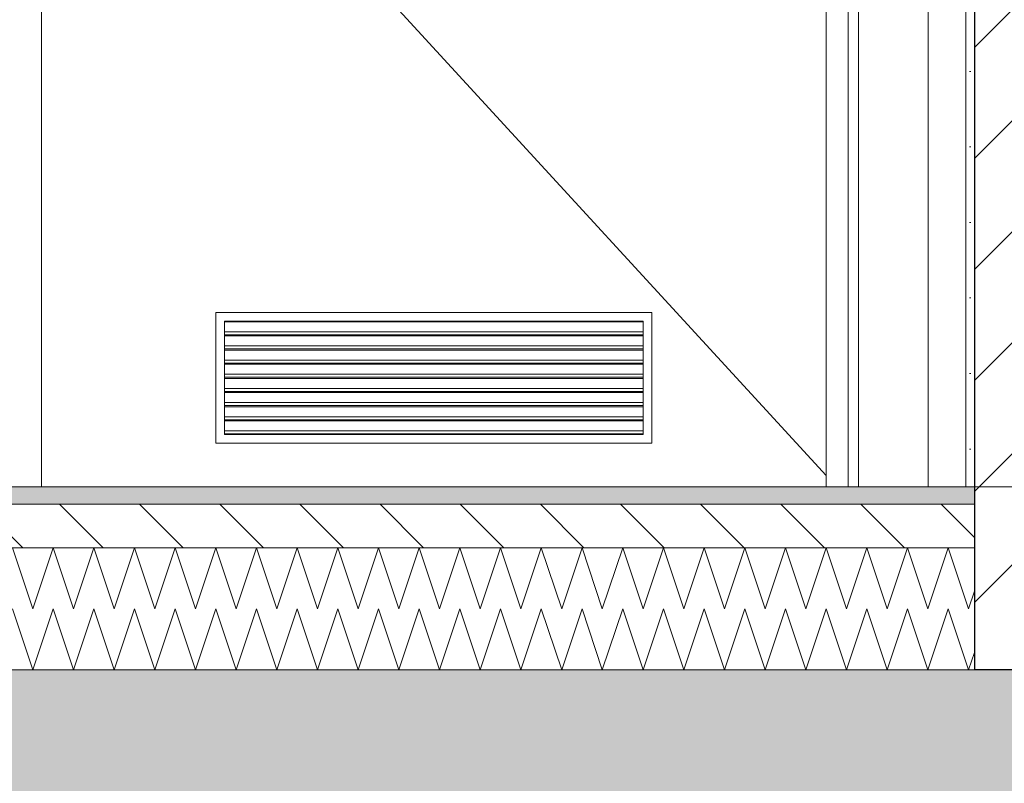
# Model space of a CAD drawing. Header units: millimetres. Extents: x 58537 to 97688, y -8921 to 14216.
# Tile 100 of 189: x 69285 to 70414, y -340 to 536. Entities that reach past the tile are written whole.
import ezdxf

# ---------------------------------------------------------------- set-up
doc = ezdxf.new("R2010")
doc.units = ezdxf.units.MM
doc.header["$MEASUREMENT"] = 0
doc.linetypes.add('Przerywana', pattern=[240, 120, -120])
doc.linetypes.add('Wipeout_Contour', pattern=[1000, 0, -1000])
for name, color, linetype, lineweight, true_color in [('0_Nr_pióra__85', 7, 'Continuous', 13, 0x80c2ff), ('Nowe_A-Wymiary-Zewnętrzne_Nr_pióra__45', 7, 'Continuous', 15, 0x40a5ff), ('Nowe_A-Wymiary-Zewnętrzne_Nr_pióra__85', 7, 'Continuous', 13, 0x80c2ff)]:
    doc.layers.add(name, color=color, linetype=linetype, lineweight=lineweight, true_color=true_color)
for name, color, linetype in [('Nowe_A-Posadzki', 7, 'Continuous'), ('Nowe_A-Płyta-Grunt', 7, 'Continuous'), ('Nowe_A-Wymiary-Zewnętrzne', 7, 'Continuous'), ('Nowe_A-Ściany-Działowe', 7, 'Continuous'), ('Nowe_Drzwi Archicad', 7, 'Continuous')]:
    doc.layers.add(name, color=color, linetype=linetype)
for name, color, linetype, lineweight in [('Nowe_A-Posadzki_Nr_pióra__174', 7, 'Continuous', 5), ('Nowe_A-Posadzki_Nr_pióra__9', 7, 'Continuous', 13), ('Nowe_A-Płyta-Grunt_Nr_pióra__174', 7, 'Continuous', 5), ('Nowe_A-Płyta-Grunt_Nr_pióra__9', 7, 'Continuous', 13), ('Nowe_A-Wymiary-Zewnętrzne_Nr_pióra__46', 5, 'Continuous', 15), ('Nowe_A-Ściany-Działowe_Nr_pióra__27', 7, 'Continuous', 25), ('Nowe_A-Ściany-Działowe_Nr_pióra__47', 7, 'Continuous', 15), ('Nowe_Drzwi Archicad_Nr_pióra__3', 7, 'Continuous', 13)]:
    doc.layers.add(name, color=color, linetype=linetype, lineweight=lineweight)
doc.styles.add('STYL_AUTOMATYCZNY_2', font='arial.ttf')
doc.dimstyles.new('STYL_AUTOMATYCZNY__1', dxfattribs={"dimtxt": 125, "dimasz": 47.5, "dimexe": 0.18, "dimexo": 20, "dimgap": 0, "dimtad": 1, "dimdec": 1, "dimlfac": 0.1, "dimzin": 0, "dimdsep": 46, "dimtxsty": 'STYL_AUTOMATYCZNY_2', "dimblk": 'ARROWHEAD_11', "dimblk1": 'ARROWHEAD_11', "dimblk2": 'ARROWHEAD_11', "dimcen": 0.09, "dimclrd": 256, "dimclre": 256, "dimclrt": 5, "dimadec": 1, "dimazin": 0, "dimtfac": 1, "dimtdec": 4, "dimtmove": 0, "dimatfit": 3, "dimfxl": 0, "dimtolj": 1, "dimtzin": 0, "dimarcsym": 0})

# ---------------------------------------------------------------- blocks, each defined once
blk = doc.blocks.new('ElemPrzekroju_85')
at = {"color": 254, "linetype": 'Wipeout_Contour', "lineweight": 0, "ltscale": 279041.320295}
blk.add_wipeout([(70000.1, 190), (69520.1, 190), (69520.1, 189.4), (70000.1, 189.4)], dxfattribs=at).dxf.layer = 'Nowe_A-Ściany-Działowe'
at = {"color": 254, "linetype": 'Wipeout_Contour', "lineweight": 0, "ltscale": 279041.154169}
blk.add_wipeout([(69520.1, 173.1), (70000.1, 173.1), (70000.1, 174.4), (69520.1, 174.4)], dxfattribs=at).dxf.layer = 'Nowe_A-Ściany-Działowe'
at = {"color": 254, "linetype": 'Wipeout_Contour', "lineweight": 0, "ltscale": 279040.999846}
blk.add_wipeout([(69520.1, 156.9), (70000.1, 156.9), (70000.1, 158.1), (69520.1, 158.1)], dxfattribs=at).dxf.layer = 'Nowe_A-Ściany-Działowe'
at = {"color": 254, "linetype": 'Wipeout_Contour', "lineweight": 0, "ltscale": 279040.860664}
blk.add_wipeout([(69520.1, 141.9), (69520.1, 140.6), (70000.1, 140.6), (70000.1, 141.9)], dxfattribs=at).dxf.layer = 'Nowe_A-Ściany-Działowe'
at = {"color": 254, "linetype": 'Wipeout_Contour', "lineweight": 0, "ltscale": 279040.736623}
blk.add_wipeout([(69520.1, 125.6), (69520.1, 124.4), (70000.1, 124.4), (70000.1, 125.6)], dxfattribs=at).dxf.layer = 'Nowe_A-Ściany-Działowe'
at = {"color": 254, "linetype": 'Wipeout_Contour', "lineweight": 0, "ltscale": 279040.627723}
blk.add_wipeout([(70000.1, 109.4), (69520.1, 109.4), (69520.1, 108.1), (70000.1, 108.1)], dxfattribs=at).dxf.layer = 'Nowe_A-Ściany-Działowe'
at = {"color": 254, "linetype": 'Wipeout_Contour', "lineweight": 0, "ltscale": 279040.533965}
blk.add_wipeout([(69520.1, 91.9), (70000.1, 91.9), (70000.1, 93.1), (69520.1, 93.1)], dxfattribs=at).dxf.layer = 'Nowe_A-Ściany-Działowe'
at = {"color": 254, "linetype": 'Wipeout_Contour', "lineweight": 0, "ltscale": 279040.455348}
blk.add_wipeout([(70000.1, 76.9), (69520.1, 76.9), (69520.1, 75.6), (70000.1, 75.6)], dxfattribs=at).dxf.layer = 'Nowe_A-Ściany-Działowe'
at = {"color": 254, "linetype": 'Wipeout_Contour', "lineweight": 0, "ltscale": 279040.39292}
blk.add_wipeout([(69520.1, 60.6), (69520.1, 60), (70000.1, 60), (70000.1, 60.6)], dxfattribs=at).dxf.layer = 'Nowe_A-Ściany-Działowe'
blk = doc.blocks.new('ElemPrzekroju_86')
at = {"layer": 'Nowe_A-Ściany-Działowe', "linetype": 'Continuous', "lineweight": 0, "true_color": 0x000000}
h = blk.add_hatch(dxfattribs=at)
h.set_pattern_fill('Bloczki_ceramiczne', color=18, style=0, pattern_type=2)
h.set_pattern_definition([(45, (0, 0), (-63.63961, 63.63961), [])])
h.paths.add_polyline_path([(70380.1, 2550), (70380.1, 2540), (70380.1, 0), (70380.1, -210), (70495.1, -210), (70495.1, 2550)])
h = blk.add_hatch(dxfattribs=at)
h.set_pattern_fill('Tynk', color=18, style=0, pattern_type=2)
h.set_pattern_definition([(0, (0, 0), (0, 86.60254), [0, -50]), (0, (25, 43.3), (0, 86.60254), [0, -50])])
h.paths.add_polyline_path([(70380.1, 2540), (70370.1, 2540), (70370.1, 0), (70380.1, 0)])
at = {"layer": 'Nowe_A-Ściany-Działowe_Nr_pióra__27', "color": 7, "linetype": 'Continuous', "lineweight": 25}
blk.add_line((70495.1, -210), (70380.1, -210), dxfattribs=at)
at = {"layer": 'Nowe_A-Ściany-Działowe_Nr_pióra__27', "color": 7, "linetype": 'Continuous', "lineweight": 25, "flags": 128}
blk.add_lwpolyline([(70380.1, 2550), (70380.1, 2540), (70380.1, 0), (70380.1, -20), (70380.1, -70), (70380.1, -140), (70380.1, -210)], dxfattribs=at)
at = {"layer": 'Nowe_A-Ściany-Działowe_Nr_pióra__47', "color": 7, "linetype": 'Continuous', "lineweight": 15}
for p in [(70370.1, 2540), (70380.1, 0)]:
    blk.add_line(p, (70370.1, 0), dxfattribs=at)
blk = doc.blocks.new('ElemPrzekroju_90')
at = {"layer": 'Nowe_Drzwi Archicad_Nr_pióra__3', "color": 7, "linetype": 'Continuous', "lineweight": 13}
for p, q in [((69510.1, 50), (69510.1, 200)), ((69510.1, 200), (70010.1, 200)), ((70010.1, 200), (70010.1, 50)), ((70010.1, 50), (69510.1, 50))]:
    blk.add_line(p, q, dxfattribs=at)
at = {"color": 254, "linetype": 'Wipeout_Contour', "lineweight": 0, "ltscale": 281023.002088}
blk.add_wipeout([(70235.1, 2025), (70235.1, 0), (70247.1, 0), (70247.1, 2037)], dxfattribs=at).dxf.layer = 'Nowe_Drzwi Archicad'
at = {"color": 254, "linetype": 'Wipeout_Contour', "lineweight": 0, "ltscale": 277247.998308}
blk.add_wipeout([(69285.1, 0), (69310.1, 0), (69310.1, 2000), (69285.1, 2000)], dxfattribs=at).dxf.layer = 'Nowe_Drzwi Archicad'
at = {"color": 254, "linetype": 'Wipeout_Contour', "lineweight": 0, "ltscale": 279040.400284}
blk.add_wipeout([(70000.1, 60.6), (70000.1, 64.1), (69520.1, 64.1), (69520.1, 60.6)], dxfattribs=at).dxf.layer = 'Nowe_Drzwi Archicad'
at = {"layer": 'Nowe_Drzwi Archicad_Nr_pióra__3', "color": 7, "linetype": 'Continuous', "lineweight": 13}
blk.add_line((69310.1, 0), (69310.1, 2000), dxfattribs=at)
at = {"color": 254, "linetype": 'Wipeout_Contour', "lineweight": 0, "ltscale": 281209.671487}
blk.add_wipeout([(70327.1, 2117), (70247.1, 2037), (70247.1, 0), (70327.1, 0)], dxfattribs=at).dxf.layer = 'Nowe_Drzwi Archicad'
at = {"color": 254, "linetype": 'Wipeout_Contour', "lineweight": 0, "ltscale": 280947.238425}
blk.add_wipeout([(70210.1, 2000), (70210.1, 0), (70235.1, 0), (70235.1, 2000)], dxfattribs=at).dxf.layer = 'Nowe_Drzwi Archicad'
at = {"color": 254, "linetype": 'Wipeout_Contour', "lineweight": 0, "ltscale": 279040.429631}
blk.add_wipeout([(70000.1, 64.1), (70000.1, 75.6), (69520.1, 75.6), (69520.1, 64.1)], dxfattribs=at).dxf.layer = 'Nowe_Drzwi Archicad'
at = {"layer": 'Nowe_Drzwi Archicad_Nr_pióra__3', "color": 7, "linetype": 'Continuous', "lineweight": 13}
for p, q in [((70327.1, 0), (70327.1, 2117)), ((70247.1, 2037), (70247.1, 0)), ((70235.1, 2025), (70235.1, 0)), ((70210.1, 2000), (70210.1, 0)), ((70000.1, 64.1), (69520.1, 64.1)), ((69520.1, 60.6), (69520.1, 64.1)), ((69520.1, 60.6), (69520.1, 60)), ((70000.1, 60.6), (69520.1, 60.6)), ((69520.1, 60), (70000.1, 60)), ((70000.1, 60.6), (70000.1, 64.1)), ((70000.1, 60), (70000.1, 60.6))]:
    blk.add_line(p, q, dxfattribs=at)
at = {"color": 254, "linetype": 'Wipeout_Contour', "lineweight": 0, "ltscale": 279040.465977}
blk.add_wipeout([(70000.1, 76.9), (70000.1, 80.4), (69520.1, 80.4), (69520.1, 76.9)], dxfattribs=at).dxf.layer = 'Nowe_Drzwi Archicad'
at = {"layer": 'Nowe_Drzwi Archicad_Nr_pióra__3', "color": 7, "linetype": 'Continuous', "lineweight": 13}
for p, q in [((69520.1, 64.1), (69520.1, 71.7)), ((70000.1, 71.7), (70000.1, 64.1))]:
    blk.add_line(p, q, dxfattribs=at)
at = {"color": 254, "linetype": 'Wipeout_Contour', "lineweight": 0, "ltscale": 279040.502324}
blk.add_wipeout([(70000.1, 80.4), (70000.1, 91.9), (69520.1, 91.9), (69520.1, 80.4)], dxfattribs=at).dxf.layer = 'Nowe_Drzwi Archicad'
at = {"layer": 'Nowe_Drzwi Archicad_Nr_pióra__3', "color": 7, "linetype": 'Continuous', "lineweight": 13}
for p, q in [((70000.1, 80.4), (69520.1, 80.4)), ((69520.1, 76.9), (69520.1, 80.4)), ((70000.1, 76.9), (70000.1, 80.4)), ((69520.1, 76.9), (69520.1, 71.7)), ((70000.1, 76.9), (69520.1, 76.9)), ((69520.1, 75.6), (70000.1, 75.6)), ((70000.1, 71.7), (70000.1, 76.9))]:
    blk.add_line(p, q, dxfattribs=at)
at = {"color": 254, "linetype": 'Wipeout_Contour', "lineweight": 0, "ltscale": 279040.546811}
blk.add_wipeout([(70000.1, 93.1), (70000.1, 96.6), (69520.1, 96.6), (69520.1, 93.1)], dxfattribs=at).dxf.layer = 'Nowe_Drzwi Archicad'
at = {"layer": 'Nowe_Drzwi Archicad_Nr_pióra__3', "color": 7, "linetype": 'Continuous', "lineweight": 13}
for p, q in [((69520.1, 80.4), (69520.1, 87.9)), ((70000.1, 87.9), (70000.1, 80.4))]:
    blk.add_line(p, q, dxfattribs=at)
at = {"color": 254, "linetype": 'Wipeout_Contour', "lineweight": 0, "ltscale": 279040.590159}
blk.add_wipeout([(70000.1, 96.6), (70000.1, 108.1), (69520.1, 108.1), (69520.1, 96.6)], dxfattribs=at).dxf.layer = 'Nowe_Drzwi Archicad'
at = {"layer": 'Nowe_Drzwi Archicad_Nr_pióra__3', "color": 7, "linetype": 'Continuous', "lineweight": 13}
for p, q in [((70000.1, 96.6), (69520.1, 96.6)), ((69520.1, 93.1), (69520.1, 96.6)), ((69520.1, 93.1), (69520.1, 87.9)), ((70000.1, 93.1), (69520.1, 93.1)), ((69520.1, 91.9), (70000.1, 91.9)), ((70000.1, 93.1), (70000.1, 96.6)), ((70000.1, 87.9), (70000.1, 93.1))]:
    blk.add_line(p, q, dxfattribs=at)
at = {"color": 254, "linetype": 'Wipeout_Contour', "lineweight": 0, "ltscale": 279040.642787}
blk.add_wipeout([(70000.1, 109.4), (70000.1, 112.9), (69520.1, 112.9), (69520.1, 109.4)], dxfattribs=at).dxf.layer = 'Nowe_Drzwi Archicad'
at = {"layer": 'Nowe_Drzwi Archicad_Nr_pióra__3', "color": 7, "linetype": 'Continuous', "lineweight": 13}
for p, q in [((69520.1, 96.6), (69520.1, 104.2)), ((70000.1, 104.2), (70000.1, 96.6))]:
    blk.add_line(p, q, dxfattribs=at)
at = {"color": 254, "linetype": 'Wipeout_Contour', "lineweight": 0, "ltscale": 279040.693135}
blk.add_wipeout([(70000.1, 112.9), (70000.1, 124.4), (69520.1, 124.4), (69520.1, 112.9)], dxfattribs=at).dxf.layer = 'Nowe_Drzwi Archicad'
at = {"layer": 'Nowe_Drzwi Archicad_Nr_pióra__3', "color": 7, "linetype": 'Continuous', "lineweight": 13}
for p, q in [((70000.1, 112.9), (69520.1, 112.9)), ((69520.1, 109.4), (69520.1, 112.9)), ((69520.1, 109.4), (69520.1, 104.2)), ((70000.1, 109.4), (69520.1, 109.4)), ((69520.1, 108.1), (70000.1, 108.1)), ((70000.1, 109.4), (70000.1, 112.9)), ((70000.1, 104.2), (70000.1, 109.4))]:
    blk.add_line(p, q, dxfattribs=at)
at = {"color": 254, "linetype": 'Wipeout_Contour', "lineweight": 0, "ltscale": 279040.753904}
blk.add_wipeout([(70000.1, 125.6), (70000.1, 129.1), (69520.1, 129.1), (69520.1, 125.6)], dxfattribs=at).dxf.layer = 'Nowe_Drzwi Archicad'
at = {"layer": 'Nowe_Drzwi Archicad_Nr_pióra__3', "color": 7, "linetype": 'Continuous', "lineweight": 13}
for p, q in [((69520.1, 112.9), (69520.1, 120.4)), ((70000.1, 120.4), (70000.1, 112.9))]:
    blk.add_line(p, q, dxfattribs=at)
at = {"color": 254, "linetype": 'Wipeout_Contour', "lineweight": 0, "ltscale": 279040.811252}
blk.add_wipeout([(70000.1, 129.1), (70000.1, 140.6), (69520.1, 140.6), (69520.1, 129.1)], dxfattribs=at).dxf.layer = 'Nowe_Drzwi Archicad'
at = {"layer": 'Nowe_Drzwi Archicad_Nr_pióra__3', "color": 7, "linetype": 'Continuous', "lineweight": 13}
for p, q in [((70000.1, 129.1), (69520.1, 129.1)), ((69520.1, 125.6), (69520.1, 129.1)), ((69520.1, 125.6), (69520.1, 120.4)), ((70000.1, 125.6), (69520.1, 125.6)), ((69520.1, 124.4), (70000.1, 124.4)), ((70000.1, 125.6), (70000.1, 129.1)), ((70000.1, 120.4), (70000.1, 125.6))]:
    blk.add_line(p, q, dxfattribs=at)
at = {"color": 254, "linetype": 'Wipeout_Contour', "lineweight": 0, "ltscale": 279040.880162}
blk.add_wipeout([(70000.1, 141.9), (70000.1, 145.4), (69520.1, 145.4), (69520.1, 141.9)], dxfattribs=at).dxf.layer = 'Nowe_Drzwi Archicad'
at = {"layer": 'Nowe_Drzwi Archicad_Nr_pióra__3', "color": 7, "linetype": 'Continuous', "lineweight": 13}
for p, q in [((69520.1, 129.1), (69520.1, 136.7)), ((70000.1, 136.7), (70000.1, 129.1))]:
    blk.add_line(p, q, dxfattribs=at)
at = {"color": 254, "linetype": 'Wipeout_Contour', "lineweight": 0, "ltscale": 279040.944511}
blk.add_wipeout([(70000.1, 145.4), (70000.1, 156.9), (69520.1, 156.9), (69520.1, 145.4)], dxfattribs=at).dxf.layer = 'Nowe_Drzwi Archicad'
at = {"layer": 'Nowe_Drzwi Archicad_Nr_pióra__3', "color": 7, "linetype": 'Continuous', "lineweight": 13}
for p, q in [((70000.1, 145.4), (69520.1, 145.4)), ((69520.1, 141.9), (69520.1, 145.4)), ((69520.1, 141.9), (69520.1, 136.7)), ((70000.1, 141.9), (69520.1, 141.9)), ((69520.1, 140.6), (70000.1, 140.6)), ((70000.1, 141.9), (70000.1, 145.4)), ((70000.1, 136.7), (70000.1, 141.9))]:
    blk.add_line(p, q, dxfattribs=at)
at = {"color": 254, "linetype": 'Wipeout_Contour', "lineweight": 0, "ltscale": 279041.021561}
blk.add_wipeout([(70000.1, 158.1), (70000.1, 161.6), (69520.1, 161.6), (69520.1, 158.1)], dxfattribs=at).dxf.layer = 'Nowe_Drzwi Archicad'
at = {"layer": 'Nowe_Drzwi Archicad_Nr_pióra__3', "color": 7, "linetype": 'Continuous', "lineweight": 13}
for p, q in [((69520.1, 145.4), (69520.1, 152.9)), ((70000.1, 152.9), (70000.1, 145.4))]:
    blk.add_line(p, q, dxfattribs=at)
at = {"color": 254, "linetype": 'Wipeout_Contour', "lineweight": 0, "ltscale": 279041.092911}
blk.add_wipeout([(70000.1, 161.6), (70000.1, 173.1), (69520.1, 173.1), (69520.1, 161.6)], dxfattribs=at).dxf.layer = 'Nowe_Drzwi Archicad'
at = {"layer": 'Nowe_Drzwi Archicad_Nr_pióra__3', "color": 7, "linetype": 'Continuous', "lineweight": 13}
for p, q in [((70000.1, 161.6), (69520.1, 161.6)), ((69520.1, 158.1), (69520.1, 161.6)), ((69520.1, 158.1), (69520.1, 152.9)), ((70000.1, 158.1), (69520.1, 158.1)), ((70000.1, 158.1), (70000.1, 161.6)), ((70000.1, 152.9), (70000.1, 158.1)), ((69520.1, 156.9), (70000.1, 156.9))]:
    blk.add_line(p, q, dxfattribs=at)
at = {"color": 254, "linetype": 'Wipeout_Contour', "lineweight": 0, "ltscale": 279041.178102}
blk.add_wipeout([(70000.1, 174.4), (70000.1, 177.9), (69520.1, 177.9), (69520.1, 174.4)], dxfattribs=at).dxf.layer = 'Nowe_Drzwi Archicad'
at = {"layer": 'Nowe_Drzwi Archicad_Nr_pióra__3', "color": 7, "linetype": 'Continuous', "lineweight": 13}
for p, q in [((69520.1, 161.6), (69520.1, 169.2)), ((70000.1, 169.2), (70000.1, 161.6))]:
    blk.add_line(p, q, dxfattribs=at)
at = {"color": 254, "linetype": 'Wipeout_Contour', "lineweight": 0, "ltscale": 279041.256452}
blk.add_wipeout([(70000.1, 177.9), (70000.1, 189.4), (69520.1, 189.4), (69520.1, 177.9)], dxfattribs=at).dxf.layer = 'Nowe_Drzwi Archicad'
at = {"layer": 'Nowe_Drzwi Archicad_Nr_pióra__3', "color": 7, "linetype": 'Continuous', "lineweight": 13}
for p, q in [((70210.1, 13.1), (69310.1, 992.9)), ((70000.1, 190), (69520.1, 190)), ((69520.1, 190), (69520.1, 185.4)), ((69520.1, 189.4), (70000.1, 189.4)), ((69520.1, 177.9), (69520.1, 185.4)), ((70000.1, 185.4), (70000.1, 190)), ((70000.1, 185.4), (70000.1, 177.9)), ((70000.1, 177.9), (69520.1, 177.9)), ((69520.1, 174.4), (69520.1, 177.9)), ((69520.1, 174.4), (69520.1, 169.2)), ((70000.1, 174.4), (69520.1, 174.4)), ((69520.1, 173.1), (70000.1, 173.1)), ((70000.1, 174.4), (70000.1, 177.9)), ((70000.1, 169.2), (70000.1, 174.4))]:
    blk.add_line(p, q, dxfattribs=at)
blk = doc.blocks.new('*X580')
at = {"layer": 'Nowe_A-Płyta-Grunt_Nr_pióra__174', "color": 7, "linetype": 'Continuous', "lineweight": 5}
for p, q in [((69276.7, -140), (69300, -210)), ((69300, -210), (69323.3, -140)), ((69323.3, -140), (69346.7, -210)), ((69346.7, -210), (69370, -140)), ((69370, -140), (69393.3, -210)), ((69393.3, -210), (69416.7, -140)), ((69416.7, -140), (69440, -210)), ((69440, -210), (69463.3, -140)), ((69463.3, -140), (69486.7, -210)), ((69486.7, -210), (69510, -140)), ((69510, -140), (69533.3, -210)), ((69533.3, -210), (69556.7, -140)), ((69556.7, -140), (69580, -210)), ((69580, -210), (69603.3, -140)), ((69603.3, -140), (69626.7, -210)), ((69626.7, -210), (69650, -140)), ((69650, -140), (69673.3, -210)), ((69673.3, -210), (69696.7, -140)), ((69696.7, -140), (69720, -210)), ((69720, -210), (69743.3, -140)), ((69743.3, -140), (69766.7, -210)), ((69766.7, -210), (69790, -140)), ((69790, -140), (69813.3, -210)), ((69813.3, -210), (69836.7, -140)), ((69836.7, -140), (69860, -210)), ((69860, -210), (69883.3, -140)), ((69883.3, -140), (69906.7, -210)), ((69906.7, -210), (69930, -140)), ((69930, -140), (69953.3, -210)), ((69953.3, -210), (69976.7, -140)), ((69976.7, -140), (70000, -210)), ((70000, -210), (70023.3, -140)), ((70023.3, -140), (70046.7, -210)), ((70046.7, -210), (70070, -140)), ((70070, -140), (70093.3, -210)), ((70093.3, -210), (70116.7, -140)), ((70116.7, -140), (70140, -210)), ((70140, -210), (70163.3, -140)), ((70163.3, -140), (70186.7, -210)), ((70186.7, -210), (70210, -140)), ((70210, -140), (70233.3, -210)), ((70233.3, -210), (70256.7, -140)), ((70256.7, -140), (70280, -210)), ((70280, -210), (70303.3, -140)), ((70303.3, -140), (70326.7, -210)), ((70326.7, -210), (70350, -140)), ((70350, -140), (70373.3, -210)), ((70373.3, -210), (70380.1, -189.8))]:
    blk.add_line(p, q, dxfattribs=at)
blk = doc.blocks.new('ElemPrzekroju_497')
at = {"layer": 'Nowe_A-Płyta-Grunt', "linetype": 'Continuous', "lineweight": 0, "true_color": 0x000000}
h = blk.add_hatch(dxfattribs=at)
h.set_pattern_fill('Beton_zbrojony', color=18, style=0, pattern_type=2)
h.set_pattern_definition([(45, (0, 0), (-91.92388, 91.92388), []), (45, (-45.96, 45.96), (-91.92388, 91.92388), [97.5, -32.5])])
h.paths.add_polyline_path([(65230.1, -360), (90780.1, -360), (90780.1, -210), (87595.1, -210), (87470.1, -210), (85630.1, -210), (85505.1, -210), (84140.1, -210), (83870.1, -210), (80500.1, -210), (80230.1, -210), (78140.1, -210), (77880.1, -210), (72130.1, -210), (71870.1, -210), (70505.1, -210), (70380.1, -210), (68540.1, -210), (68415.1, -210), (65230.1, -210)])
at = {"layer": 'Nowe_A-Płyta-Grunt_Nr_pióra__9', "color": 7, "linetype": 'Continuous', "lineweight": 13}
blk.add_line((70380.1, -210), (68540.1, -210), dxfattribs=at)
at = {"layer": 'Nowe_A-Płyta-Grunt', "lineweight": 0}
blk.add_blockref('*X580', (0, 0), dxfattribs=at)
blk = doc.blocks.new('*X611')
at = {"layer": 'Nowe_A-Posadzki_Nr_pióra__174', "color": 7, "linetype": 'Continuous', "lineweight": 5}
for p, q in [((69276.7, -70), (69300, -140)), ((69300, -140), (69323.3, -70)), ((69323.3, -70), (69346.7, -140)), ((69346.7, -140), (69370, -70)), ((69370, -70), (69393.3, -140)), ((69393.3, -140), (69416.7, -70)), ((69416.7, -70), (69440, -140)), ((69440, -140), (69463.3, -70)), ((69463.3, -70), (69486.7, -140)), ((69486.7, -140), (69510, -70)), ((69510, -70), (69533.3, -140)), ((69533.3, -140), (69556.7, -70)), ((69556.7, -70), (69580, -140)), ((69580, -140), (69603.3, -70)), ((69603.3, -70), (69626.7, -140)), ((69626.7, -140), (69650, -70)), ((69650, -70), (69673.3, -140)), ((69673.3, -140), (69696.7, -70)), ((69696.7, -70), (69720, -140)), ((69720, -140), (69743.3, -70)), ((69743.3, -70), (69766.7, -140)), ((69766.7, -140), (69790, -70)), ((69790, -70), (69813.3, -140)), ((69813.3, -140), (69836.7, -70)), ((69836.7, -70), (69860, -140)), ((69860, -140), (69883.3, -70)), ((69883.3, -70), (69906.7, -140)), ((69906.7, -140), (69930, -70)), ((69930, -70), (69953.3, -140)), ((69953.3, -140), (69976.7, -70)), ((69976.7, -70), (70000, -140)), ((70000, -140), (70023.3, -70)), ((70023.3, -70), (70046.7, -140)), ((70046.7, -140), (70070, -70)), ((70070, -70), (70093.3, -140)), ((70093.3, -140), (70116.7, -70)), ((70116.7, -70), (70140, -140)), ((70140, -140), (70163.3, -70)), ((70163.3, -70), (70186.7, -140)), ((70186.7, -140), (70210, -70)), ((70210, -70), (70233.3, -140)), ((70233.3, -140), (70256.7, -70)), ((70256.7, -70), (70280, -140)), ((70280, -140), (70303.3, -70)), ((70303.3, -70), (70326.7, -140)), ((70326.7, -140), (70350, -70)), ((70350, -70), (70373.3, -140)), ((70373.3, -140), (70380.1, -119.8))]:
    blk.add_line(p, q, dxfattribs=at)
blk = doc.blocks.new('ElemPrzekroju_517')
at = {"layer": 'Nowe_A-Posadzki', "linetype": 'Continuous', "lineweight": 0, "true_color": 0xbb9a81}
blk.add_hatch(color=33, dxfattribs=at).paths.add_polyline_path([(70380.1, 0), (68540.1, 0), (68540.1, -20), (70380.1, -20)])
at = {"layer": 'Nowe_A-Posadzki', "linetype": 'Continuous', "lineweight": 0, "true_color": 0x000000}
h = blk.add_hatch(dxfattribs=at)
h.set_pattern_fill('Cegła_zwykła', color=18, style=0, pattern_type=2)
h.set_pattern_definition([(135, (0, 0), (45.96194, 45.96194), [])])
h.paths.add_polyline_path([(68540.1, -20), (68540.1, -70), (70380.1, -70), (70380.1, -20)])
at = {"layer": 'Nowe_A-Posadzki_Nr_pióra__9', "color": 7, "linetype": 'Continuous', "lineweight": 13}
for p, q in [((70370.1, 0), (68540.1, 0)), ((70380.1, -20), (68540.1, -20)), ((70380.1, -70), (68540.1, -70))]:
    blk.add_line(p, q, dxfattribs=at)
at = {"layer": 'Nowe_A-Posadzki', "lineweight": 0}
blk.add_blockref('*X611', (0, 0), dxfattribs=at)
blk = doc.blocks.new('*D1010')
at = {"layer": 'Nowe_A-Wymiary-Zewnętrzne_Nr_pióra__45', "linetype": 'Continuous', "lineweight": 15, "true_color": 0x40a5ff}
for points in [[(93173.5, -320), (93174.5, -324.8), (93177.2, -328.8), (93181.3, -331.5), (93186, -332.5), (93190.8, -331.5), (93194.9, -328.8), (93197.6, -324.8), (93198.5, -320), (93197.6, -315.2), (93194.9, -311.2), (93190.8, -308.5), (93186, -307.5), (93181.3, -308.5), (93177.2, -311.2), (93174.5, -315.2)], [(93173.5, -450), (93174.5, -454.8), (93177.2, -458.8), (93181.3, -461.5), (93186, -462.5), (93190.8, -461.5), (93194.9, -458.8), (93197.6, -454.8), (93198.5, -450), (93197.6, -445.2), (93194.9, -441.2), (93190.8, -438.5), (93186, -437.5), (93181.3, -438.5), (93177.2, -441.2), (93174.5, -445.2)]]:
    blk.add_hatch(color=161, dxfattribs=at).paths.add_polyline_path(points)
at = {"layer": 'Nowe_A-Wymiary-Zewnętrzne_Nr_pióra__45', "color": 161, "linetype": 'Continuous', "lineweight": 15, "true_color": 0x40a5ff}
blk.add_circle((93186, -450), 12.5, dxfattribs=at)
at = {"layer": 'Nowe_A-Wymiary-Zewnętrzne_Nr_pióra__85', "color": 151, "linetype": 'Continuous', "lineweight": 13, "true_color": 0x80c2ff}
for p, q in [((93186, -437.5), (93186, -332.5)), ((93173.5, -450), (93139.2, -450)), ((93232.9, -450), (93198.5, -450))]:
    blk.add_line(p, q, dxfattribs=at)
blk = doc.blocks.new('ARROWHEAD_11')
at = {"color": 0, "linetype": 'Continuous', "lineweight": 0}
blk.add_line((0, 0), (-1, 0), dxfattribs=at)
at = {"color": 0, "linetype": 'Continuous', "lineweight": 0, "const_width": 0.25, "flags": 128}
blk.add_lwpolyline([(-0.125, 0, 1), (0.125, 0, 1)], format="xyb", close=True, dxfattribs=at)
blk = doc.blocks.new('*D1011')
at = {"layer": 'Nowe_A-Wymiary-Zewnętrzne_Nr_pióra__45', "linetype": 'Continuous', "lineweight": 15, "true_color": 0x40a5ff}
for points in [[(93173.5, -140), (93174.5, -144.8), (93177.2, -148.8), (93181.3, -151.5), (93186, -152.5), (93190.8, -151.5), (93194.9, -148.8), (93197.6, -144.8), (93198.5, -140), (93197.6, -135.2), (93194.9, -131.2), (93190.8, -128.5), (93186, -127.5), (93181.3, -128.5), (93177.2, -131.2), (93174.5, -135.2)], [(93173.5, -320), (93174.5, -324.8), (93177.2, -328.8), (93181.3, -331.5), (93186, -332.5), (93190.8, -331.5), (93194.9, -328.8), (93197.6, -324.8), (93198.5, -320), (93197.6, -315.2), (93194.9, -311.2), (93190.8, -308.5), (93186, -307.5), (93181.3, -308.5), (93177.2, -311.2), (93174.5, -315.2)]]:
    blk.add_hatch(color=161, dxfattribs=at).paths.add_polyline_path(points)
at = {"layer": 'Nowe_A-Wymiary-Zewnętrzne_Nr_pióra__45', "color": 161, "linetype": 'Continuous', "lineweight": 15, "true_color": 0x40a5ff}
blk.add_circle((93186, -320), 12.5, dxfattribs=at)
at = {"layer": 'Nowe_A-Wymiary-Zewnętrzne_Nr_pióra__85', "color": 151, "linetype": 'Continuous', "lineweight": 13, "true_color": 0x80c2ff}
for p, q in [((93186, -307.5), (93186, -152.5)), ((93173.5, -320), (93139.2, -320)), ((93232.9, -320), (93198.5, -320))]:
    blk.add_line(p, q, dxfattribs=at)
at = {"layer": 'Nowe_A-Wymiary-Zewnętrzne_Nr_pióra__46', "color": 5, "lineweight": 15, "insert": (93017.3, -257.5), "char_height": 125, "attachment_point": 7, "rotation": 90, "style": 'STYL_AUTOMATYCZNY_2'}
blk.add_mtext('\\A1;{\\pql;\\fArial|b0|i0|c238|p0;\\W1.000000;18,0}', dxfattribs=at)
blk = doc.blocks.new('*D1012')
at = {"layer": 'Nowe_A-Wymiary-Zewnętrzne_Nr_pióra__45', "linetype": 'Continuous', "lineweight": 15, "true_color": 0x40a5ff}
for points in [[(93173.5, 0), (93174.5, -4.8), (93177.2, -8.8), (93181.3, -11.5), (93186, -12.5), (93190.8, -11.5), (93194.9, -8.8), (93197.6, -4.8), (93198.5, 0), (93197.6, 4.8), (93194.9, 8.8), (93190.8, 11.5), (93186, 12.5), (93181.3, 11.5), (93177.2, 8.8), (93174.5, 4.8)], [(93173.5, -140), (93174.5, -144.8), (93177.2, -148.8), (93181.3, -151.5), (93186, -152.5), (93190.8, -151.5), (93194.9, -148.8), (93197.6, -144.8), (93198.5, -140), (93197.6, -135.2), (93194.9, -131.2), (93190.8, -128.5), (93186, -127.5), (93181.3, -128.5), (93177.2, -131.2), (93174.5, -135.2)]]:
    blk.add_hatch(color=161, dxfattribs=at).paths.add_polyline_path(points)
at = {"layer": 'Nowe_A-Wymiary-Zewnętrzne_Nr_pióra__45', "color": 161, "linetype": 'Continuous', "lineweight": 15, "true_color": 0x40a5ff}
for centre in [(93186, 0), (93186, -140)]:
    blk.add_circle(centre, 12.5, dxfattribs=at)
at = {"layer": 'Nowe_A-Wymiary-Zewnętrzne_Nr_pióra__85', "color": 151, "linetype": 'Continuous', "lineweight": 13, "true_color": 0x80c2ff}
for p, q in [((93173.5, 0), (93139.2, 0)), ((93232.9, 0), (93198.5, 0)), ((93186, -127.5), (93186, -12.5)), ((93173.5, -140), (93139.2, -140)), ((93232.9, -140), (93198.5, -140))]:
    blk.add_line(p, q, dxfattribs=at)
blk = doc.blocks.new('*D1013')
at = {"layer": 'Nowe_A-Wymiary-Zewnętrzne_Nr_pióra__45', "linetype": 'Continuous', "lineweight": 15, "true_color": 0x40a5ff}
for points in [[(93173.5, 2200), (93174.5, 2195.2), (93177.2, 2191.2), (93181.3, 2188.5), (93186, 2187.5), (93190.8, 2188.5), (93194.9, 2191.2), (93197.6, 2195.2), (93198.5, 2200), (93197.6, 2204.8), (93194.9, 2208.8), (93190.8, 2211.5), (93186, 2212.5), (93181.3, 2211.5), (93177.2, 2208.8), (93174.5, 2204.8)], [(93173.5, 0), (93174.5, -4.8), (93177.2, -8.8), (93181.3, -11.5), (93186, -12.5), (93190.8, -11.5), (93194.9, -8.8), (93197.6, -4.8), (93198.5, 0), (93197.6, 4.8), (93194.9, 8.8), (93190.8, 11.5), (93186, 12.5), (93181.3, 11.5), (93177.2, 8.8), (93174.5, 4.8)]]:
    blk.add_hatch(color=161, dxfattribs=at).paths.add_polyline_path(points)
at = {"layer": 'Nowe_A-Wymiary-Zewnętrzne_Nr_pióra__45', "color": 161, "linetype": 'Continuous', "lineweight": 15, "true_color": 0x40a5ff}
for centre in [(93186, 2200), (93186, 0)]:
    blk.add_circle(centre, 12.5, dxfattribs=at)
at = {"layer": 'Nowe_A-Wymiary-Zewnętrzne_Nr_pióra__85', "color": 151, "linetype": 'Continuous', "lineweight": 13, "true_color": 0x80c2ff}
for p, q in [((93173.5, 2200), (93139.2, 2200)), ((93232.9, 2200), (93198.5, 2200)), ((93186, 12.5), (93186, 2187.5)), ((93173.5, 0), (93139.2, 0)), ((93232.9, 0), (93198.5, 0))]:
    blk.add_line(p, q, dxfattribs=at)
at = {"layer": 'Nowe_A-Wymiary-Zewnętrzne_Nr_pióra__46', "color": 5, "lineweight": 15, "char_height": 125, "attachment_point": 7, "rotation": 90, "style": 'STYL_AUTOMATYCZNY_2'}
for s, insert in [('\\A1;{\\pql;\\fArial|b0|i0|c238|p0;\\W1.000000;220,0}', (93161, 1052.3)), ('\\A1;{\\pql;\\fArial|b0|i0|c238|p0;\\W1.000000;14,0}', (93161, 12.5))]:
    blk.add_mtext(s, dxfattribs=dict(at, insert=insert))
blk = doc.blocks.new('*D1027')
at = {"layer": 'Nowe_A-Wymiary-Zewnętrzne_Nr_pióra__45', "linetype": 'Continuous', "lineweight": 15, "true_color": 0x40a5ff}
for points in [[(93506.7, 12845.4), (93507.7, 12840.6), (93510.4, 12836.5), (93514.4, 12833.8), (93519.2, 12832.9), (93524, 12833.8), (93528.1, 12836.5), (93530.8, 12840.6), (93531.7, 12845.4), (93530.8, 12850.2), (93528.1, 12854.2), (93524, 12856.9), (93519.2, 12857.9), (93514.4, 12856.9), (93510.4, 12854.2), (93507.7, 12850.2)], [(93506.7, -450), (93507.7, -454.8), (93510.4, -458.8), (93514.4, -461.5), (93519.2, -462.5), (93524, -461.5), (93528.1, -458.8), (93530.8, -454.8), (93531.7, -450), (93530.8, -445.2), (93528.1, -441.2), (93524, -438.5), (93519.2, -437.5), (93514.4, -438.5), (93510.4, -441.2), (93507.7, -445.2)]]:
    blk.add_hatch(color=161, dxfattribs=at).paths.add_polyline_path(points)
at = {"layer": 'Nowe_A-Wymiary-Zewnętrzne_Nr_pióra__45', "color": 161, "linetype": 'Continuous', "lineweight": 15, "true_color": 0x40a5ff}
for centre in [(93519.2, 12845.4), (93519.2, -450)]:
    blk.add_circle(centre, 12.5, dxfattribs=at)
at = {"layer": 'Nowe_A-Wymiary-Zewnętrzne_Nr_pióra__85', "color": 151, "linetype": 'Continuous', "lineweight": 13, "true_color": 0x80c2ff}
for p, q in [((93519.2, 12857.9), (93519.2, 12870.4)), ((93506.7, 12845.4), (93472.4, 12845.4)), ((93566.1, 12845.4), (93531.7, 12845.4)), ((93519.2, -437.5), (93519.2, 12832.9)), ((93506.7, -450), (93472.4, -450)), ((93566.1, -450), (93531.7, -450)), ((93519.2, -475), (93519.2, -462.5))]:
    blk.add_line(p, q, dxfattribs=at)
at = {"layer": 'Nowe_A-Wymiary-Zewnętrzne_Nr_pióra__46', "color": 5, "lineweight": 15, "insert": (93494.2, 5911.7), "char_height": 125, "attachment_point": 7, "rotation": 90, "style": 'STYL_AUTOMATYCZNY_2'}
blk.add_mtext('\\A1;{\\pql;\\fArial|b0|i0|c238|p0;\\W1.000000;1\xa0329,5}', dxfattribs=at)
blk = doc.blocks.new('*D1031')
at = {"layer": 'Nowe_A-Wymiary-Zewnętrzne_Nr_pióra__45', "linetype": 'Continuous', "lineweight": 15, "true_color": 0x40a5ff}
for points in [[(90228.5, 0), (90229.5, -4.8), (90232.2, -8.8), (90236.2, -11.5), (90241, -12.5), (90245.8, -11.5), (90249.8, -8.8), (90252.6, -4.8), (90253.5, 0), (90252.6, 4.8), (90249.8, 8.8), (90245.8, 11.5), (90241, 12.5), (90236.2, 11.5), (90232.2, 8.8), (90229.5, 4.8)], [(90228.5, -360), (90229.5, -364.8), (90232.2, -368.8), (90236.2, -371.5), (90241, -372.5), (90245.8, -371.5), (90249.8, -368.8), (90252.6, -364.8), (90253.5, -360), (90252.6, -355.2), (90249.8, -351.2), (90245.8, -348.5), (90241, -347.5), (90236.2, -348.5), (90232.2, -351.2), (90229.5, -355.2)]]:
    blk.add_hatch(color=161, dxfattribs=at).paths.add_polyline_path(points)
at = {"layer": 'Nowe_A-Wymiary-Zewnętrzne_Nr_pióra__45', "color": 161, "linetype": 'Continuous', "lineweight": 15, "true_color": 0x40a5ff}
for centre in [(90241, 0), (90241, -360)]:
    blk.add_circle(centre, 12.5, dxfattribs=at)
at = {"layer": 'Nowe_A-Wymiary-Zewnętrzne_Nr_pióra__85', "color": 151, "linetype": 'Continuous', "lineweight": 13, "true_color": 0x80c2ff}
for p, q in [((90228.5, 0), (90194.1, 0)), ((90287.9, 0), (90253.5, 0)), ((90241, -347.5), (90241, -12.5)), ((90228.5, -360), (90194.1, -360)), ((90287.9, -360), (90253.5, -360))]:
    blk.add_line(p, q, dxfattribs=at)
at = {"layer": 'Nowe_A-Wymiary-Zewnętrzne_Nr_pióra__46', "color": 5, "lineweight": 15, "insert": (90216, -346.8), "char_height": 125, "attachment_point": 7, "rotation": 90, "style": 'STYL_AUTOMATYCZNY_2'}
blk.add_mtext('\\A1;{\\pql;\\fArial|b0|i0|c238|p0;\\W1.000000;36,0}', dxfattribs=at)
blk = doc.blocks.new('*D1032')
at = {"layer": 'Nowe_A-Wymiary-Zewnętrzne_Nr_pióra__45', "linetype": 'Continuous', "lineweight": 15, "true_color": 0x40a5ff}
for points in [[(90228.5, 2200), (90229.5, 2195.2), (90232.2, 2191.2), (90236.2, 2188.5), (90241, 2187.5), (90245.8, 2188.5), (90249.8, 2191.2), (90252.6, 2195.2), (90253.5, 2200), (90252.6, 2204.8), (90249.8, 2208.8), (90245.8, 2211.5), (90241, 2212.5), (90236.2, 2211.5), (90232.2, 2208.8), (90229.5, 2204.8)], [(90228.5, 0), (90229.5, -4.8), (90232.2, -8.8), (90236.2, -11.5), (90241, -12.5), (90245.8, -11.5), (90249.8, -8.8), (90252.6, -4.8), (90253.5, 0), (90252.6, 4.8), (90249.8, 8.8), (90245.8, 11.5), (90241, 12.5), (90236.2, 11.5), (90232.2, 8.8), (90229.5, 4.8)]]:
    blk.add_hatch(color=161, dxfattribs=at).paths.add_polyline_path(points)
at = {"layer": 'Nowe_A-Wymiary-Zewnętrzne_Nr_pióra__45', "color": 161, "linetype": 'Continuous', "lineweight": 15, "true_color": 0x40a5ff}
for centre in [(90241, 2200), (90241, 0)]:
    blk.add_circle(centre, 12.5, dxfattribs=at)
at = {"layer": 'Nowe_A-Wymiary-Zewnętrzne_Nr_pióra__85', "color": 151, "linetype": 'Continuous', "lineweight": 13, "true_color": 0x80c2ff}
for p, q in [((90228.5, 2200), (90194.1, 2200)), ((90287.9, 2200), (90253.5, 2200)), ((90241, 12.5), (90241, 2187.5)), ((90228.5, 0), (90194.1, 0)), ((90287.9, 0), (90253.5, 0))]:
    blk.add_line(p, q, dxfattribs=at)
at = {"layer": 'Nowe_A-Wymiary-Zewnętrzne_Nr_pióra__46', "color": 5, "lineweight": 15, "char_height": 125, "attachment_point": 7, "rotation": 90, "style": 'STYL_AUTOMATYCZNY_2'}
for s, insert in [('\\A1;{\\pql;\\fArial|b0|i0|c238|p0;\\W1.000000;34,0}', (90216, 1853.9)), ('\\A1;{\\pql;\\fArial|b0|i0|c238|p0;\\W1.000000;220,0}', (90216, 718.7))]:
    blk.add_mtext(s, dxfattribs=dict(at, insert=insert))
blk = doc.blocks.new('*D1048')
at = {"layer": 'Nowe_A-Wymiary-Zewnętrzne_Nr_pióra__45', "linetype": 'Continuous', "lineweight": 15, "true_color": 0x40a5ff}
for points in [[(77300.2, 0), (77301.1, -4.8), (77303.8, -8.8), (77307.9, -11.5), (77312.7, -12.5), (77317.4, -11.5), (77321.5, -8.8), (77324.2, -4.8), (77325.2, 0), (77324.2, 4.8), (77321.5, 8.8), (77317.4, 11.5), (77312.7, 12.5), (77307.9, 11.5), (77303.8, 8.8), (77301.1, 4.8)], [(77300.2, -360), (77301.1, -364.8), (77303.8, -368.8), (77307.9, -371.5), (77312.7, -372.5), (77317.4, -371.5), (77321.5, -368.8), (77324.2, -364.8), (77325.2, -360), (77324.2, -355.2), (77321.5, -351.2), (77317.4, -348.5), (77312.7, -347.5), (77307.9, -348.5), (77303.8, -351.2), (77301.1, -355.2)]]:
    blk.add_hatch(color=161, dxfattribs=at).paths.add_polyline_path(points)
at = {"layer": 'Nowe_A-Wymiary-Zewnętrzne_Nr_pióra__45', "color": 161, "linetype": 'Continuous', "lineweight": 15, "true_color": 0x40a5ff}
for centre in [(77312.7, 0), (77312.7, -360)]:
    blk.add_circle(centre, 12.5, dxfattribs=at)
at = {"layer": 'Nowe_A-Wymiary-Zewnętrzne_Nr_pióra__85', "color": 151, "linetype": 'Continuous', "lineweight": 13, "true_color": 0x80c2ff}
for p, q in [((77300.2, 0), (77265.8, 0)), ((77359.5, 0), (77325.2, 0)), ((77312.7, -347.5), (77312.7, -12.5)), ((77300.2, -360), (77265.8, -360)), ((77359.5, -360), (77325.2, -360))]:
    blk.add_line(p, q, dxfattribs=at)
at = {"layer": 'Nowe_A-Wymiary-Zewnętrzne_Nr_pióra__46', "color": 5, "lineweight": 15, "insert": (77287.7, -346.8), "char_height": 125, "attachment_point": 7, "rotation": 90, "style": 'STYL_AUTOMATYCZNY_2'}
blk.add_mtext('\\A1;{\\pql;\\fArial|b0|i0|c238|p0;\\W1.000000;36,0}', dxfattribs=at)
blk = doc.blocks.new('*D1049')
at = {"layer": 'Nowe_A-Wymiary-Zewnętrzne_Nr_pióra__45', "linetype": 'Continuous', "lineweight": 15, "true_color": 0x40a5ff}
for points in [[(77300.2, 1370), (77301.1, 1365.2), (77303.8, 1361.2), (77307.9, 1358.5), (77312.7, 1357.5), (77317.4, 1358.5), (77321.5, 1361.2), (77324.2, 1365.2), (77325.2, 1370), (77324.2, 1374.8), (77321.5, 1378.8), (77317.4, 1381.5), (77312.7, 1382.5), (77307.9, 1381.5), (77303.8, 1378.8), (77301.1, 1374.8)], [(77300.2, 0), (77301.1, -4.8), (77303.8, -8.8), (77307.9, -11.5), (77312.7, -12.5), (77317.4, -11.5), (77321.5, -8.8), (77324.2, -4.8), (77325.2, 0), (77324.2, 4.8), (77321.5, 8.8), (77317.4, 11.5), (77312.7, 12.5), (77307.9, 11.5), (77303.8, 8.8), (77301.1, 4.8)]]:
    blk.add_hatch(color=161, dxfattribs=at).paths.add_polyline_path(points)
at = {"layer": 'Nowe_A-Wymiary-Zewnętrzne_Nr_pióra__45', "color": 161, "linetype": 'Continuous', "lineweight": 15, "true_color": 0x40a5ff}
for centre in [(77312.7, 1370), (77312.7, 0)]:
    blk.add_circle(centre, 12.5, dxfattribs=at)
at = {"layer": 'Nowe_A-Wymiary-Zewnętrzne_Nr_pióra__85', "color": 151, "linetype": 'Continuous', "lineweight": 13, "true_color": 0x80c2ff}
for p, q in [((77300.2, 1370), (77265.8, 1370)), ((77359.5, 1370), (77325.2, 1370)), ((77312.7, 12.5), (77312.7, 1357.5)), ((77300.2, 0), (77265.8, 0)), ((77359.5, 0), (77325.2, 0))]:
    blk.add_line(p, q, dxfattribs=at)
at = {"layer": 'Nowe_A-Wymiary-Zewnętrzne_Nr_pióra__46', "color": 5, "lineweight": 15, "char_height": 125, "attachment_point": 7, "rotation": 90, "style": 'STYL_AUTOMATYCZNY_2'}
for s, insert in [('\\A1;{\\pql;\\fArial|b0|i0|c238|p0;\\W1.000000;16,0}', (77287.7, 1023.9)), ('\\A1;{\\pql;\\fArial|b0|i0|c238|p0;\\W1.000000;137,0}', (77287.7, 303.7))]:
    blk.add_mtext(s, dxfattribs=dict(at, insert=insert))
blk = doc.blocks.new('C Przekrój_STORY_MARKER')
at = {"layer": '0_Nr_pióra__85', "color": 151, "linetype": 'Przerywana', "lineweight": 13, "true_color": 0x80c2ff}
blk.add_line((62199.3, 0), (94026.2, 0), dxfattribs=at)

msp = doc.modelspace()

# ---------------------------------------------------------------- block references
at = {"layer": 'Nowe_A-Płyta-Grunt', "lineweight": 0}
msp.add_blockref('ElemPrzekroju_497', (0, 0), dxfattribs=at)
at = {"layer": 'Nowe_A-Ściany-Działowe', "lineweight": 0}
msp.add_blockref('ElemPrzekroju_85', (0, 0), dxfattribs=at)

# ---------------------------------------------------------------- dimensions: what is measured, and where the dimension line sits
at = {"layer": 'Nowe_A-Wymiary-Zewnętrzne', "color": 151, "linetype": 'Continuous', "lineweight": 13, "true_color": 0x80c2ff}
dim = msp.add_linear_dim(base=(93186.04, -320), p1=(63041.84, -450), p2=(63270.07, -320), angle=90, dimstyle='STYL_AUTOMATYCZNY__1', dxfattribs=at)
dim.commit()
dim.dimension.update_dxf_attribs({"geometry": '*D1010', "text_midpoint": (92954.79, -554.33), "dimtype": 160, "text_rotation": 90})

# ---------------------------------------------------------------- next in the draw order: block references
at = {"layer": 'Nowe_A-Ściany-Działowe', "lineweight": 0}
msp.add_blockref('ElemPrzekroju_86', (0, 0), dxfattribs=at)
at = {"layer": 'Nowe_Drzwi Archicad', "lineweight": 0}
msp.add_blockref('ElemPrzekroju_90', (0, 0), dxfattribs=at)

# ---------------------------------------------------------------- next in the draw order: block references
at = {"linetype": 'Continuous', "lineweight": 0}
msp.add_blockref('C Przekrój_STORY_MARKER', (0, 0), dxfattribs=at)
at = {"layer": 'Nowe_A-Posadzki', "lineweight": 0}
msp.add_blockref('ElemPrzekroju_517', (0, 0), dxfattribs=at)

# ---------------------------------------------------------------- next in the draw order: dimensions: what is measured, and where the dimension line sits
at = {"layer": 'Nowe_A-Wymiary-Zewnętrzne', "color": 151, "linetype": 'Continuous', "lineweight": 13, "true_color": 0x80c2ff}
for base, p1, p2, picture, middle in [((93519.23, 12845.37), (63041.84, -450), (64717.21, 12845.37), '*D1027', (93431.73, 6192.83)), ((93186.04, 2200), (58537.27, 0), (64770.07, 2200), '*D1013', (93098.54, 1261.72)), ((90241.01, 2200), (58537.27, 0), (65240.07, 2200), '*D1032', (90153.51, 928.07)), ((77312.65, 1370), (58537.27, 0), (77870.07, 1370), '*D1049', (77225.15, 513.07)), ((93186.04, 0), (63270.07, -140), (58537.27, 0), '*D1012', (93098.54, 174.32)), ((93186.04, -140), (63270.07, -320), (63270.07, -140), '*D1011', (92954.79, -95.68)), ((90241.01, 0), (65230.07, -360), (58537.27, 0), '*D1031', (90153.51, -185)), ((77312.65, 0), (65230.07, -360), (58537.27, 0), '*D1048', (77225.15, -185))]:
    dim = msp.add_linear_dim(base=base, p1=p1, p2=p2, angle=90, dimstyle='STYL_AUTOMATYCZNY__1', dxfattribs=at)
    dim.commit()
    dim.dimension.update_dxf_attribs({"geometry": picture, "text_midpoint": middle, "dimtype": 160, "text_rotation": 90})

doc.saveas('drawing.dxf')
